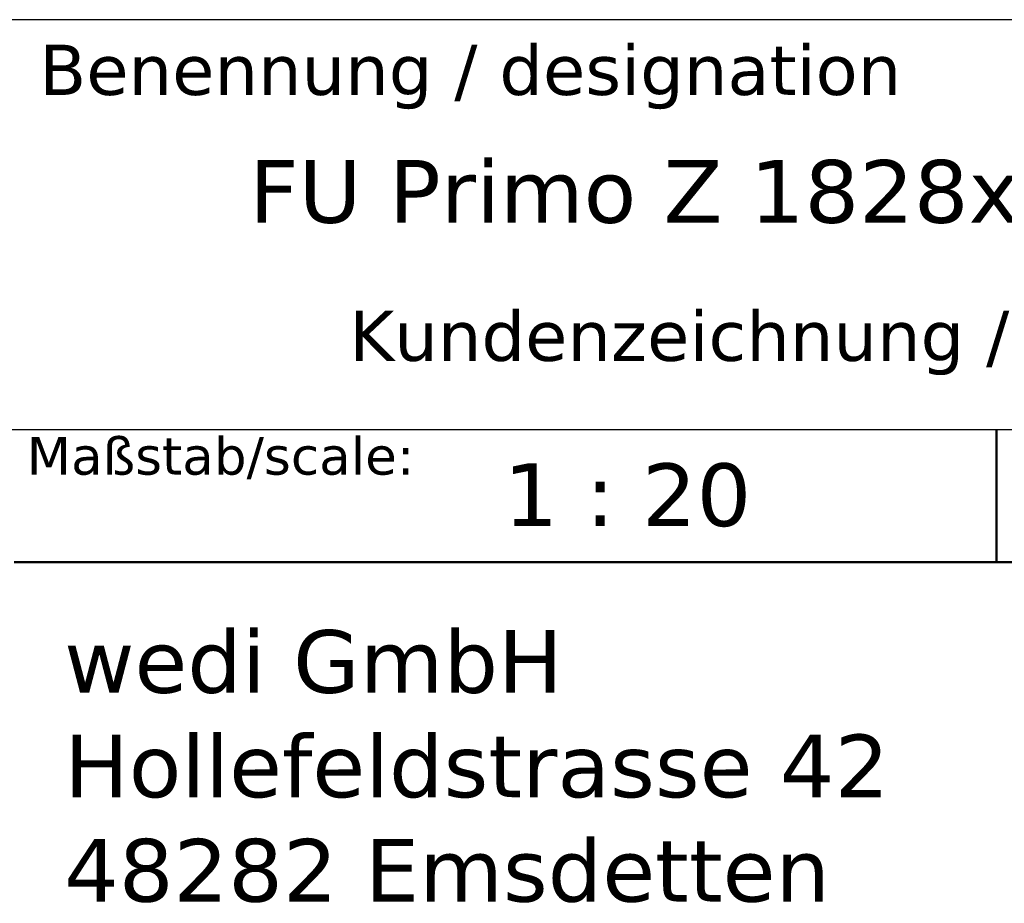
# Model space of a CAD drawing. Header units: millimetres. Extents: x -18288 to 18288, y -400 to 5820.
# Tile 3 of 26: x 2501 to 3286, y 520 to 1225. Entities that reach past the tile are written whole.
import ezdxf
from ezdxf.enums import TextEntityAlignment as Align

# ---------------------------------------------------------------- set-up
doc = ezdxf.new("R2010")
doc.units = ezdxf.units.MM
doc.header["$LTSCALE"] = 20
doc.layers.add('AM_BOR', color=7, linetype='Continuous', lineweight=25)
doc.layers.add('Titel (ISO)', color=7, linetype='Continuous', lineweight=50)
doc.styles.add('Notiztext 3.5', font='verdana.ttf')
doc.styles.add('Pfeiltext', font='verdana.ttf')
doc.styles.get("Standard").update_dxf_attribs({"font": 'verdana.ttf'})
doc.styles.add('Textstil119', font='verdana.ttf')
doc.styles.add('Textstil121', font='verdana.ttf')
doc.styles.add('Textstil47', font='verdana.ttf')
doc.styles.add('Textstil48', font='verdana.ttf')
doc.styles.add('Textstil64', font='verdana.ttf', dxfattribs={"width": 0.800000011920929})
doc.styles.add('Textstil75', font='verdana.ttf')
doc.styles.add('Textstil82', font='verdana.ttf')

# ---------------------------------------------------------------- blocks, each defined once
blk = doc.blocks.new('Schriftfelder wedi Standard - Inch_Zoll ohne Toleranz')
at = {"layer": 'AM_BOR', "color": 7}
for p, q in [((-4.835435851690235, 53.99550874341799), (-188.8354355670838, 53.99550874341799)), ((-188.8354355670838, 37.64550874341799), (-4.835435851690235, 37.64550874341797))]:
    blk.add_line(p, q, dxfattribs=at)
at = {"layer": 'Titel (ISO)'}
for p, q in [((-44.83543585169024, 37.64550874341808), (-44.83543585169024, 32.33684717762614)), ((-84.03543585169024, 32.34550874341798), (-4.835435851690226, 32.34550874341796))]:
    blk.add_line(p, q, dxfattribs=at)
at = {"layer": 'AM_BOR', "color": 7, "style": 'Textstil48'}
blk.add_text('Benennung / designation', height=2.000000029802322, dxfattribs=at).set_placement((-83.03543585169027, 50.99550874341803))
at = {"layer": 'AM_BOR', "color": 7}
for tag, p, height, style in [('Zeichnungsnummer_001', (-173.2383905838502, 49.43506551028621), 3.00000011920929, 'Textstil75'), ('Artikelnummer_001', (-145.0642880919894, 44.44372461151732), 2.487309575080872, 'Textstil82')]:
    blk.add_attdef(tag, p, '', height=height, dxfattribs=dict(at, style=style))
blk.add_attdef('TITEL_001', (-74.65202397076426, 45.89550875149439), '', height=2.5, dxfattribs=at)
at = {"layer": 'AM_BOR', "color": 7, "style": 'Textstil82'}
blk.add_attdef('PROJEKT', text='', height=2.487309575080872, dxfattribs=at).set_placement((-144.8354355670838, 41.98281831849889), align=Align.TOP_LEFT)
at = {"layer": 'AM_BOR', "color": 7, "style": 'Textstil64', "width": 0.8}
for tag, p in [('ERSTELLUNGSDATUM_001', (-115.1472556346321, 28.69550873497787)), ('KONSTRUKTEUR_001', (-94.00716185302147, 28.67133143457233)), ('ERSTELLUNGSDATUM_001', (-115.3460467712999, 23.55467596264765)), ('KONSTRUKTEUR_001', (-94.00716185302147, 23.37133143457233))]:
    blk.add_attdef(tag, p, '', height=2.000000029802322, dxfattribs=at)
at = {"layer": 'AM_BOR', "color": 7, "style": 'Textstil64', "width": 0.7999999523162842}
for tag, p in [('KONTROLLDATUM', (-108.7354355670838, 19.09550874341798)), ('KONTROLLIERT_VON', (-92.73543585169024, 19.09550874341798))]:
    blk.add_attdef(tag, text='', height=2.000000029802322, dxfattribs=at).set_placement(p, align=Align.MIDDLE_CENTER)
at = {"layer": 'Titel (ISO)', "insert": (-83.53543585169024, 37.34550874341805), "char_height": 1.500000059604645, "attachment_point": 1, "style": 'Notiztext 3.5'}
blk.add_mtext('\\fVerdana|b0|i0;\\H1.5000;Maßstab/scale:', dxfattribs=at)
at = {"layer": 'Titel (ISO)', "color": 179, "true_color": 0x262659, "insert": (-82.03543585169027, 24.20129111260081), "char_height": 2.5, "width": 33.30630943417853, "attachment_point": 4, "line_spacing_factor": 0.9995793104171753, "style": 'Pfeiltext'}
blk.add_mtext('\\fVerdana|b0|i0;\\H2.5000;wedi GmbH\\P\\fVerdana|b0|i0;\\H2.5000;Hollefeldstrasse 42\\P\\fVerdana|b0|i0;\\H2.5000;48282 Emsdetten', dxfattribs=at)
at = {"layer": 'Titel (ISO)', "color": 7, "style": 'Pfeiltext'}
blk.add_attdef('BESCHREIBUNG_001', (-70.66377724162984, 40.38459537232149), '', height=2.000000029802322, dxfattribs=at)
at = {"layer": 'Titel (ISO)'}
for tag, p, height, style in [('Anfänglicher_Ansichtsmaßstab_001', (-64.5021920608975, 33.79346040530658), 2.5, 'Textstil47'), ('REVISIONSNUMMER_001', (-74.87694023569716, -0.5444913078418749), 1.790000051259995, 'Textstil121'), ('STATUS_001', (-52.63301829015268, -0.6250352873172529), 1.790000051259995, 'Textstil121')]:
    blk.add_attdef(tag, p, '', height=height, dxfattribs=dict(at, style=style))
at = {"layer": 'Titel (ISO)', "style": 'Textstil47'}
blk.add_attdef('<MASSE3;>', text='', height=2.5, dxfattribs=at).set_placement((-26.83543585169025, 36.34550874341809), align=Align.TOP_LEFT)
at = {"layer": 'Titel (ISO)', "style": 'Textstil119'}
for tag, p in [('MATERIAL', (-159.8354355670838, 35.345508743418)), ('FIRMA', (-159.8354355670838, 24.74550874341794)), ('Bauvorhaben', (-159.8354355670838, 19.44550874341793))]:
    blk.add_attdef(tag, text='', height=1.889999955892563, dxfattribs=at).set_placement(p, align=Align.TOP_CENTER)

msp = doc.modelspace()

# ---------------------------------------------------------------- block references
ref = msp.add_blockref('Schriftfelder wedi Standard - Inch_Zoll ohne Toleranz', (4176.708717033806, 145.0898251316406), dxfattribs=dict(xscale=20, yscale=20, zscale=20))
ref.add_attrib('Anfänglicher_Ansichtsmaßstab_001', '1 : 20', (2886.664875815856, 820.9590332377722), dxfattribs={"layer": 'Titel (ISO)', "height": 50, "style": 'Textstil47'})
ref.add_attrib('BESCHREIBUNG_001', 'Kundenzeichnung / customer drawing', (2763.433172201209, 952.7817325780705), dxfattribs={"layer": 'Titel (ISO)', "color": 7, "height": 40.00000059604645, "style": 'Pfeiltext'})
ref.add_attrib('TITEL_001', 'FU Primo Z 1828x1828x40 mm US', (2683.668237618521, 1063.000000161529), dxfattribs={"layer": 'AM_BOR', "color": 7, "height": 50})

doc.saveas('drawing.dxf')
